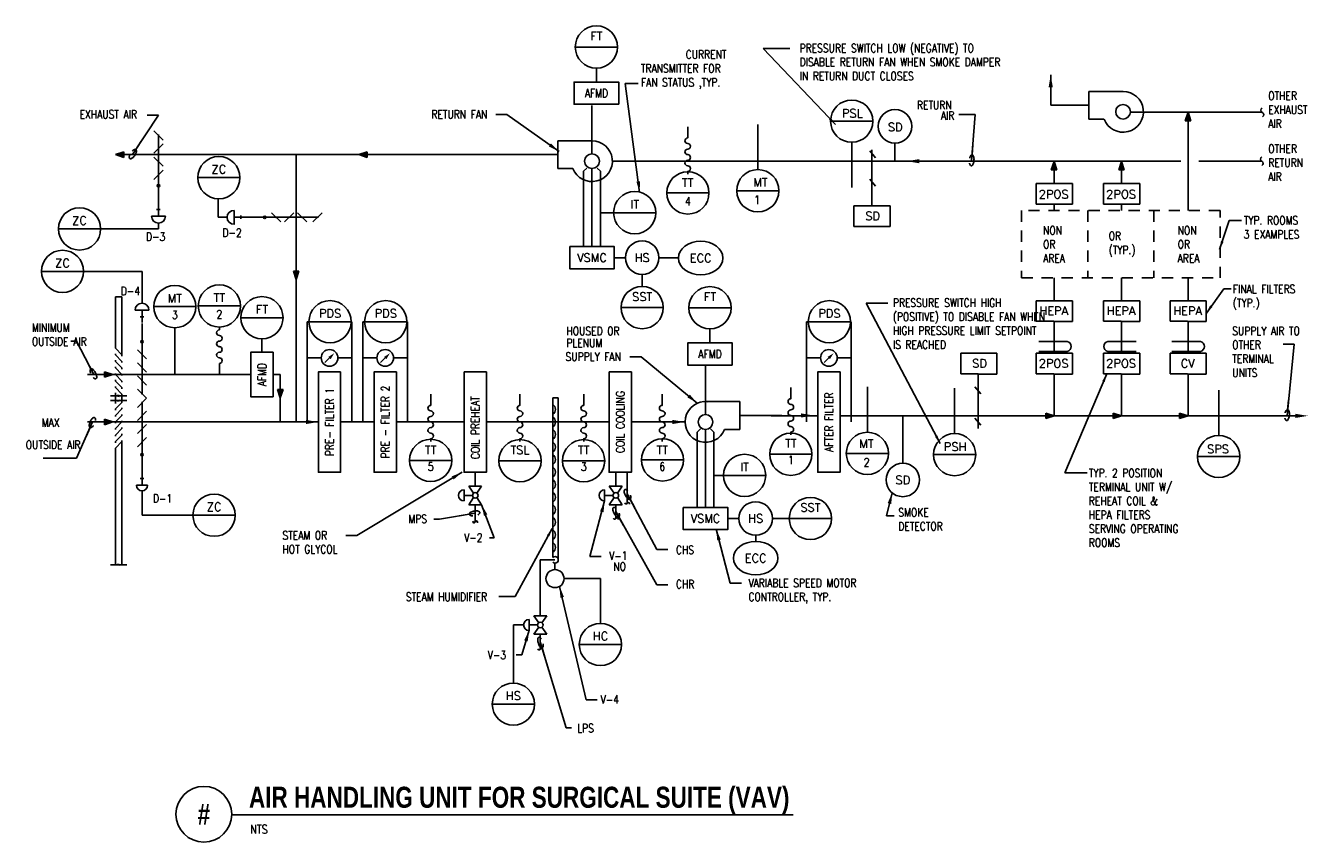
# Model space of a CAD drawing. Header units: inches. Extents: x -0.5 to 14, y -1.3 to 7.9.
import ezdxf
from ezdxf.enums import TextEntityAlignment as Align

# ---------------------------------------------------------------- set-up
doc = ezdxf.new("R2010")
doc.units = ezdxf.units.IN
doc.header["$MEASUREMENT"] = 0
doc.linetypes.add('HIDDEN2', pattern=[0.1875, 0.125, -0.0625])
for name, color, linetype in [('M-DETL-DIMS', 2, 'Continuous'), ('M-DETL-HEVY', 5, 'Continuous'), ('M-DETL-MEDM', 4, 'Continuous'), ('M-DETL-TEXT', 2, 'Continuous'), ('M-DETL-THIN', 2, 'Continuous')]:
    doc.layers.add(name, color=color, linetype=linetype)
doc.styles.add('BOLD', font='bold.shx', dxfattribs={"width": 0.9})
doc.styles.add('Romans', font='romans.shx', dxfattribs={"width": 0.8})
doc.dimstyles.new('VA-Dims', dxfattribs={"dimtxt": 0.09375, "dimasz": 0.09375, "dimexe": 0.09375, "dimexo": 0.03125, "dimgap": 0.02, "dimtad": 1, "dimdec": 5, "dimzin": 0, "dimdsep": 46, "dimlunit": 4, "dimtxsty": 'Romans', "dimblk": 'ARCHTICK', "dimcen": 0.09375, "dimclrd": 256, "dimclre": 256, "dimclrt": 256, "dimadec": 0, "dimazin": 0, "dimtfac": 1, "dimtdec": 5, "dimtofl": 0, "dimtmove": 0, "dimatfit": 3, "dimfxl": 1, "dimfrac": 2, "dimtolj": 1, "dimtzin": 0, "dimlwd": -1, "dimlwe": -1, "dimarcsym": 0})
doc.dimstyles.new('VA-Lead', dxfattribs={"dimtxt": 0.09375, "dimasz": 0.125, "dimexe": 0.125, "dimexo": 0.03125, "dimgap": 0.02, "dimtad": 1, "dimdec": 5, "dimzin": 0, "dimdsep": 46, "dimlunit": 4, "dimtxsty": 'Romans', "dimcen": 0.125, "dimclrd": 256, "dimclre": 256, "dimclrt": 256, "dimadec": 0, "dimazin": 0, "dimtfac": 1, "dimtdec": 5, "dimtofl": 0, "dimtmove": 0, "dimatfit": 3, "dimfxl": 1, "dimfrac": 2, "dimtolj": 1, "dimtzin": 0, "dimlwd": -1, "dimlwe": -1, "dimarcsym": 0})
doc.dimstyles.new('VA-Loop', dxfattribs={"dimtxt": 0.09375, "dimasz": 0.18, "dimexe": 0.125, "dimexo": 0.0625, "dimgap": 0.09, "dimtad": 0, "dimtih": 1, "dimtoh": 1, "dimdec": 4, "dimzin": 0, "dimdsep": 46, "dimtxsty": 'Romans', "dimcen": 0.09, "dimclrd": 256, "dimclre": 256, "dimclrt": 256, "dimadec": 0, "dimazin": 0, "dimtfac": 1, "dimtdec": 4, "dimtofl": 0, "dimtmove": 0, "dimatfit": 3, "dimldrblk": 'dimloop1', "dimfxl": 1, "dimtolj": 1, "dimtzin": 0, "dimlwd": -1, "dimlwe": -1, "dimarcsym": 0})

# ---------------------------------------------------------------- blocks, each defined once
blk = doc.blocks.new('mdropd')
blk.add_arc((0, 0), 3.5, 137.8624, 42.1376)
blk = doc.blocks.new('dimloop1')
blk.add_line((-0.383, 0), (-1, 0))
blk.add_lwpolyline([(0.15, -0.121, 0.038212), (0.207, -0.1, 0.102096), (0.278, -0.047, 0.184921), (0.296, 0, 0.184921), (0.278, 0.047, 0.102096), (0.207, 0.099, 0.060952), (0.115, 0.129, 0.047258), (-0.008, 0.14), (-0.078, 0.14, 0.047258), (-0.202, 0.129, 0.060952), (-0.294, 0.099, 0.102096), (-0.365, 0.047, 0.184921), (-0.383, 0, 0.184921), (-0.365, -0.047, 0.102096), (-0.294, -0.1, 0.060952), (-0.202, -0.129, 0.011023), (-0.173, -0.134, 0.047258)], format="xyb")
blk = doc.blocks.new('_ArchTick')
at = {"color": 0, "linetype": 'ByBlock', "const_width": 0.15}
blk.add_lwpolyline([(-0.5, -0.5), (0.5, 0.5)], dxfattribs=at)

msp = doc.modelspace()

# ---------------------------------------------------------------- hatches: boundary and pattern name
at = {"layer": 'M-DETL-MEDM'}
h = msp.add_hatch(color=256, dxfattribs=at)
h.paths.add_polyline_path([(12.553, 6.792), (12.522, 6.886), (12.522, 6.792)])
h.paths.add_polyline_path([(12.522, 6.792), (12.522, 6.886), (12.491, 6.792)])
h = msp.add_hatch(color=256, dxfattribs=at)
h.paths.add_polyline_path([(0.581, 6.442), (0.487, 6.411), (0.581, 6.411)])
h.paths.add_polyline_path([(0.581, 6.411), (0.487, 6.411), (0.581, 6.38)])
h = msp.add_hatch(color=256, dxfattribs=at)
h.paths.add_polyline_path([(3.313, 6.442), (3.219, 6.411), (3.313, 6.411)])
h.paths.add_polyline_path([(3.313, 6.411), (3.219, 6.411), (3.313, 6.38)])
h = msp.add_hatch(color=256, dxfattribs=at)
h.paths.add_polyline_path([(11.051, 6.241), (11.019, 6.335), (11.019, 6.241)])
h.paths.add_polyline_path([(11.019, 6.241), (11.019, 6.335), (10.988, 6.241)])
h = msp.add_hatch(color=256, dxfattribs=at)
h.paths.add_polyline_path([(11.807, 6.241), (11.776, 6.335), (11.776, 6.241)])
h.paths.add_polyline_path([(11.776, 6.241), (11.776, 6.335), (11.745, 6.241)])
h = msp.add_hatch(color=256, dxfattribs=at)
h.paths.add_polyline_path([(2.483, 5.102), (2.514, 5.009), (2.514, 5.102)])
h.paths.add_polyline_path([(2.514, 5.102), (2.514, 5.009), (2.546, 5.102)])
h = msp.add_hatch(color=256, dxfattribs=at)
h.paths.add_polyline_path([(0.365, 3.913), (0.458, 3.944), (0.365, 3.944)])
h.paths.add_polyline_path([(0.365, 3.944), (0.458, 3.944), (0.365, 3.975)])
h = msp.add_hatch(color=256, dxfattribs=at)
h.paths.add_polyline_path([(2.304, 3.777), (2.335, 3.683), (2.335, 3.777)])
h.paths.add_polyline_path([(2.335, 3.777), (2.335, 3.683), (2.367, 3.777)])
h = msp.add_hatch(color=256, dxfattribs=at)
h.paths.add_polyline_path([(10.926, 3.449), (11.019, 3.48), (10.926, 3.48)])
h.paths.add_polyline_path([(10.926, 3.48), (11.019, 3.48), (10.926, 3.511)])
h = msp.add_hatch(color=256, dxfattribs=at)
h.paths.add_polyline_path([(11.682, 3.449), (11.776, 3.48), (11.682, 3.48)])
h.paths.add_polyline_path([(11.682, 3.48), (11.776, 3.48), (11.682, 3.511)])
h = msp.add_hatch(color=256, dxfattribs=at)
h.paths.add_polyline_path([(12.428, 3.449), (12.522, 3.48), (12.428, 3.48)])
h.paths.add_polyline_path([(12.428, 3.48), (12.522, 3.48), (12.428, 3.511)])
h = msp.add_hatch(color=256, dxfattribs=at)
h.paths.add_polyline_path([(0.365, 3.38), (0.459, 3.411), (0.365, 3.411)])
h.paths.add_polyline_path([(0.365, 3.411), (0.459, 3.411), (0.365, 3.442)])

# ---------------------------------------------------------------- linework, layer by layer
at = {"layer": 'M-DETL-HEVY'}
for p, q in [((11.408, 7.121), (11.408, 6.81)), ((11.793, 7.121), (11.408, 7.121)), ((11.408, 6.81), (11.579, 6.81)), ((5.449, 6.567), (5.449, 6.255)), ((5.834, 6.567), (5.449, 6.567)), ((5.449, 6.255), (5.62, 6.255)), ((7.108, 3.64), (7.493, 3.64)), ((7.493, 3.64), (7.493, 3.328)), ((7.493, 3.328), (7.322, 3.328))]:
    msp.add_line(p, q, dxfattribs=at)
for points in [[(6.134, 6.976), (5.634, 6.976), (5.634, 7.226), (6.134, 7.226)], [(7.408, 4.049), (6.908, 4.049), (6.908, 4.299), (7.408, 4.299)], [(2.256, 3.694), (2.256, 4.194), (2.006, 4.194), (2.006, 3.694)], [(3.014, 3.973), (3.014, 2.848), (2.764, 2.848), (2.764, 3.973)], [(3.639, 3.973), (3.639, 2.848), (3.389, 2.848), (3.389, 3.973)], [(4.399, 3.973), (4.399, 2.848), (4.649, 2.848), (4.649, 3.973)], [(6.026, 3.973), (6.026, 2.848), (6.276, 2.848), (6.276, 3.973)], [(8.617, 3.973), (8.617, 2.848), (8.367, 2.848), (8.367, 3.973)]]:
    msp.add_lwpolyline(points, close=True, dxfattribs=at)
for centre in [(11.793, 6.892), (5.834, 6.338), (7.108, 3.411)]:
    msp.add_circle(centre, 0.0825, dxfattribs=at)
for centre, start, end in [((11.793, 6.892), 201.1002, 90), ((5.834, 6.338), 201.1002, 90), ((7.108, 3.411), 83.3293, 338.8998)]:
    msp.add_arc(centre, 0.229, start, end, dxfattribs=at)
at = {"layer": 'M-DETL-MEDM'}
for p, q in [((6.121, 7.619), (5.646, 7.619)), ((5.884, 7.226), (5.884, 7.382)), ((10.981, 6.965), (10.981, 7.307)), ((5.834, 6.42), (5.834, 6.964)), ((11.408, 6.965), (10.981, 6.965)), ((13.356, 6.886), (11.876, 6.886)), ((12.491, 6.792), (12.522, 6.886)), ((12.522, 6.335), (12.522, 6.886)), ((12.553, 6.792), (12.522, 6.886)), ((0.918, 6.678), (1.022, 6.574)), ((7.695, 6.243), (7.695, 6.75)), ((8.986, 6.787), (8.512, 6.787)), ((12.491, 6.792), (12.553, 6.792)), ((1.022, 6.531), (0.918, 6.427)), ((0.97, 6.636), (0.97, 6.063)), ((8.749, 6.042), (8.749, 6.55)), ((9.234, 6.542), (9.234, 6.338)), ((0.581, 6.442), (0.487, 6.411)), ((0.581, 6.38), (0.487, 6.411)), ((0.581, 6.38), (0.581, 6.442)), ((5.449, 6.411), (0.587, 6.411)), ((0.918, 6.384), (1.022, 6.281)), ((2.514, 3.411), (2.514, 6.411)), ((3.313, 6.442), (3.219, 6.411)), ((3.313, 6.38), (3.219, 6.411)), ((3.313, 6.38), (3.313, 6.442)), ((8.95, 6.453), (9.017, 6.375)), ((8.975, 5.836), (8.975, 6.466)), ((1.022, 6.238), (0.918, 6.134)), ((5.74, 6.224), (5.777, 6.26)), ((5.834, 5.38), (5.834, 6.255)), ((5.928, 6.224), (5.891, 6.26)), ((12.443, 6.338), (6.063, 6.338)), ((10.988, 6.241), (11.019, 6.335)), ((10.988, 6.241), (11.051, 6.241)), ((11.051, 6.241), (11.019, 6.335)), ((11.019, 6.088), (11.019, 6.335)), ((11.745, 6.241), (11.776, 6.335)), ((11.745, 6.241), (11.807, 6.241)), ((11.776, 6.088), (11.776, 6.335)), ((11.807, 6.241), (11.776, 6.335)), ((12.522, 5.784), (12.522, 6.335)), ((13.351, 6.338), (12.645, 6.338)), ((1.884, 6.153), (1.41, 6.153)), ((5.74, 5.38), (5.74, 6.224)), ((5.928, 5.38), (5.928, 6.224)), ((8.95, 6.136), (9.017, 6.057)), ((0.97, 6.049), (0.97, 5.857)), ((7.147, 5.982), (6.673, 5.982)), ((7.932, 6.006), (7.458, 6.006)), ((10.817, 5.857), (10.817, 6.088)), ((10.817, 6.088), (11.225, 6.088)), ((11.225, 6.088), (11.225, 5.854)), ((11.573, 5.857), (11.573, 6.088)), ((11.573, 6.088), (11.981, 6.088)), ((11.981, 6.088), (11.981, 5.854)), ((0.97, 5.857), (0.97, 5.72)), ((1.64, 5.708), (1.64, 5.907)), ((8.771, 5.605), (8.771, 5.836)), ((8.771, 5.836), (9.179, 5.836)), ((9.179, 5.836), (9.179, 5.603)), ((11.015, 5.857), (10.817, 5.857)), ((11.225, 5.854), (11.015, 5.854)), ((11.019, 5.784), (11.019, 5.854)), ((11.771, 5.857), (11.573, 5.857)), ((11.981, 5.854), (11.771, 5.854)), ((11.776, 5.784), (11.776, 5.854)), ((1.048, 5.72), (0.892, 5.72)), ((0.989, 5.794), (0.949, 5.794)), ((1.74, 5.708), (1.64, 5.708)), ((1.818, 5.629), (1.818, 5.786)), ((1.956, 5.708), (1.818, 5.708)), ((1.893, 5.689), (1.893, 5.728)), ((2.148, 5.708), (1.956, 5.708)), ((2.764, 5.708), (2.148, 5.708)), ((2.341, 5.656), (2.237, 5.759)), ((2.488, 5.759), (2.384, 5.656)), ((2.634, 5.656), (2.531, 5.759)), ((2.806, 5.759), (2.702, 5.656)), ((6.084, 5.76), (5.928, 5.76)), ((6.552, 5.76), (6.077, 5.76)), ((0.314, 5.578), (-0.153, 5.578)), ((0.97, 5.578), (0.314, 5.578)), ((0.97, 5.641), (0.97, 5.578)), ((8.969, 5.605), (8.771, 5.605)), ((9.179, 5.603), (8.969, 5.603)), ((6.209, 5.255), (6.084, 5.255)), ((6.804, 5.255), (6.584, 5.255)), ((0.123, 5.101), (-0.345, 5.101)), ((0.785, 5.101), (0.123, 5.101)), ((0.785, 4.743), (0.785, 5.101)), ((2.546, 5.102), (2.483, 5.102)), ((2.483, 5.102), (2.514, 5.009)), ((2.546, 5.102), (2.514, 5.009)), ((6.397, 5.068), (6.397, 4.925)), ((11.019, 4.772), (11.019, 5.029)), ((11.776, 4.772), (11.776, 5.029)), ((12.522, 4.772), (12.522, 5.029)), ((0.487, 4.238), (0.487, 4.817)), ((0.56, 4.817), (0.487, 4.817)), ((0.56, 4.164), (0.56, 4.817)), ((0.863, 4.665), (0.707, 4.665)), ((0.785, 4.528), (0.785, 4.665)), ((1.39, 4.706), (0.923, 4.706)), ((1.89, 4.713), (1.422, 4.713)), ((6.634, 4.695), (6.159, 4.695)), ((7.395, 4.693), (6.92, 4.693)), ((10.817, 4.541), (10.817, 4.772)), ((10.817, 4.772), (11.225, 4.772)), ((11.225, 4.772), (11.225, 4.539)), ((11.573, 4.541), (11.573, 4.772)), ((11.573, 4.772), (11.981, 4.772)), ((11.981, 4.772), (11.981, 4.539)), ((12.32, 4.541), (12.32, 4.772)), ((12.32, 4.772), (12.727, 4.772)), ((12.727, 4.772), (12.727, 4.539)), ((0.804, 4.591), (0.765, 4.591)), ((0.785, 4.325), (0.785, 4.517)), ((2.369, 4.581), (1.894, 4.581)), ((2.639, 4.536), (2.639, 3.411)), ((3.139, 4.536), (2.639, 4.536)), ((3.139, 4.536), (3.139, 3.411)), ((3.327, 4.536), (3.264, 4.536)), ((3.264, 4.536), (3.264, 3.411)), ((3.751, 4.536), (3.29, 4.536)), ((3.702, 4.536), (3.764, 4.536)), ((3.764, 4.536), (3.764, 3.411)), ((8.304, 4.536), (8.242, 4.536)), ((8.242, 4.536), (8.242, 3.411)), ((8.728, 4.536), (8.267, 4.536)), ((8.679, 4.536), (8.742, 4.536)), ((8.742, 4.536), (8.742, 3.411)), ((11.015, 4.541), (10.817, 4.541)), ((11.225, 4.539), (11.015, 4.539)), ((11.019, 4.182), (11.019, 4.539)), ((11.771, 4.541), (11.573, 4.541)), ((11.981, 4.539), (11.771, 4.539)), ((11.776, 4.182), (11.776, 4.539)), ((12.518, 4.541), (12.32, 4.541)), ((12.727, 4.539), (12.518, 4.539)), ((12.522, 4.182), (12.522, 4.539)), ((1.153, 4.469), (1.153, 3.944)), ((1.653, 4.475), (1.653, 4.444)), ((2.131, 4.35), (2.131, 4.194)), ((7.158, 4.299), (7.158, 4.456)), ((0.487, 4.238), (0.56, 4.164)), ((0.837, 4.118), (0.733, 4.221)), ((0.785, 3.719), (0.785, 4.311)), ((10.848, 4.315), (11.167, 4.315)), ((11.941, 4.315), (11.622, 4.315)), ((12.342, 4.315), (12.661, 4.315)), ((0.487, 4.164), (0.487, 4.177)), ((0.487, 4.164), (0.56, 4.091)), ((0.487, 4.091), (0.487, 4.104)), ((0.487, 4.091), (0.56, 4.018)), ((0.56, 4.151), (0.56, 4.164)), ((0.56, 4.078), (0.56, 4.091)), ((0.837, 3.971), (0.733, 4.075)), ((1.653, 4.069), (1.653, 3.944)), ((2.639, 4.13), (2.796, 4.13)), ((2.889, 4.13), (2.836, 4.077)), ((2.983, 4.13), (3.139, 4.13)), ((3.264, 4.13), (3.421, 4.13)), ((3.514, 4.13), (3.461, 4.077)), ((3.608, 4.13), (3.764, 4.13)), ((8.242, 4.13), (8.398, 4.13)), ((8.492, 4.13), (8.438, 4.077)), ((8.585, 4.13), (8.742, 4.13)), ((9.971, 3.951), (9.971, 4.182)), ((9.971, 4.182), (10.378, 4.182)), ((10.378, 4.182), (10.378, 3.948)), ((10.817, 3.951), (10.817, 4.182)), ((10.817, 4.182), (11.225, 4.182)), ((10.848, 4.202), (11.167, 4.202)), ((11.225, 4.182), (11.225, 3.948)), ((11.573, 3.951), (11.573, 4.182)), ((11.573, 4.182), (11.981, 4.182)), ((11.941, 4.202), (11.622, 4.202)), ((11.981, 4.182), (11.981, 3.948)), ((12.32, 3.951), (12.32, 4.182)), ((12.32, 4.182), (12.727, 4.182)), ((12.342, 4.202), (12.661, 4.202)), ((12.727, 4.182), (12.727, 3.948)), ((0.174, 3.944), (2.006, 3.944)), ((0.365, 3.975), (0.365, 3.913)), ((0.365, 3.975), (0.458, 3.944)), ((0.365, 3.913), (0.458, 3.944)), ((0.487, 4.018), (0.487, 4.03)), ((0.487, 4.018), (0.56, 3.944)), ((0.487, 3.944), (0.487, 3.957)), ((0.487, 3.944), (0.56, 3.871)), ((0.56, 4.005), (0.56, 4.018)), ((0.56, 3.931), (0.56, 3.944)), ((0.837, 3.824), (0.733, 3.928)), ((2.256, 3.944), (2.335, 3.944)), ((2.335, 3.411), (2.335, 3.944)), ((7.108, 3.493), (7.108, 4.037)), ((10.169, 3.951), (9.971, 3.951)), ((10.169, 3.339), (10.169, 3.951)), ((10.378, 3.948), (10.169, 3.948)), ((11.015, 3.951), (10.817, 3.951)), ((11.225, 3.948), (11.015, 3.948)), ((11.019, 3.48), (11.019, 3.948)), ((11.771, 3.951), (11.573, 3.951)), ((11.981, 3.948), (11.771, 3.948)), ((11.776, 3.48), (11.776, 3.948)), ((12.518, 3.951), (12.32, 3.951)), ((12.727, 3.948), (12.518, 3.948)), ((12.522, 3.48), (12.522, 3.948)), ((0.487, 3.871), (0.487, 3.884)), ((0.487, 3.871), (0.56, 3.798)), ((0.487, 3.798), (0.487, 3.81)), ((0.487, 3.798), (0.56, 3.724)), ((0.56, 3.858), (0.56, 3.871)), ((0.56, 3.785), (0.56, 3.798)), ((0.837, 3.678), (0.733, 3.781)), ((2.367, 3.777), (2.304, 3.777)), ((2.304, 3.777), (2.335, 3.683)), ((2.367, 3.777), (2.335, 3.683)), ((8.924, 3.296), (8.924, 3.804)), ((9.903, 3.282), (9.903, 3.789)), ((10.13, 3.804), (10.197, 3.726)), ((0.432, 3.704), (0.515, 3.704)), ((0.432, 3.651), (0.515, 3.651)), ((0.487, 3.651), (0.487, 3.737)), ((0.487, 3.704), (0.487, 3.618)), ((0.487, 3.558), (0.56, 3.631)), ((0.515, 3.704), (0.52, 3.715)), ((0.515, 3.651), (0.52, 3.64)), ((0.52, 3.715), (0.52, 3.695)), ((0.52, 3.695), (0.525, 3.704)), ((0.52, 3.66), (0.525, 3.651)), ((0.52, 3.64), (0.52, 3.66)), ((0.525, 3.704), (0.615, 3.704)), ((0.525, 3.651), (0.615, 3.651)), ((0.56, 3.711), (0.56, 3.724)), ((0.56, 3.704), (0.56, 3.675)), ((0.56, 3.651), (0.56, 3.68)), ((0.56, 3.644), (0.56, 3.631)), ((0.837, 3.678), (0.733, 3.574)), ((0.785, 3.636), (0.785, 3.044)), ((5.394, 3.683), (5.394, 1.891)), ((5.455, 3.683), (5.394, 3.683)), ((5.455, 3.683), (5.455, 1.867)), ((12.866, 3.261), (12.866, 3.768)), ((0.487, 3.558), (0.487, 3.545)), ((0.487, 3.484), (0.56, 3.558)), ((0.487, 3.484), (0.487, 3.471)), ((0.487, 3.411), (0.56, 3.484)), ((0.56, 3.571), (0.56, 3.558)), ((0.56, 3.497), (0.56, 3.484)), ((0.837, 3.531), (0.733, 3.427)), ((7.493, 3.484), (7.964, 3.484)), ((10.926, 3.511), (10.926, 3.449)), ((10.926, 3.511), (11.019, 3.48)), ((11.682, 3.511), (11.682, 3.449)), ((11.682, 3.511), (11.776, 3.48)), ((12.428, 3.511), (12.428, 3.449)), ((12.428, 3.511), (12.522, 3.48)), ((0.174, 3.411), (2.764, 3.411)), ((0.365, 3.442), (0.365, 3.38)), ((0.365, 3.442), (0.459, 3.411)), ((0.365, 3.38), (0.459, 3.411)), ((0.487, 3.338), (0.56, 3.411)), ((0.487, 3.411), (0.487, 3.398)), ((0.487, 3.264), (0.56, 3.338)), ((0.487, 3.338), (0.487, 3.325)), ((0.56, 3.424), (0.56, 3.411)), ((0.56, 3.351), (0.56, 3.338)), ((0.837, 3.384), (0.733, 3.281)), ((3.014, 3.411), (3.389, 3.411)), ((3.639, 3.411), (4.399, 3.411)), ((4.649, 3.411), (6.026, 3.411)), ((6.276, 3.411), (6.879, 3.411)), ((7.843, 3.48), (8.367, 3.48)), ((8.617, 3.48), (13.728, 3.48)), ((9.322, 2.949), (9.322, 3.48)), ((10.13, 3.453), (10.197, 3.374)), ((10.926, 3.449), (11.019, 3.48)), ((11.682, 3.449), (11.776, 3.48)), ((12.428, 3.449), (12.522, 3.48)), ((0.487, 3.191), (0.56, 3.264)), ((0.487, 3.264), (0.487, 3.251)), ((0.487, 3.118), (0.56, 3.191)), ((0.487, 3.191), (0.487, 3.178)), ((0.56, 3.277), (0.56, 3.264)), ((0.56, 3.204), (0.56, 3.191)), ((0.56, 3.191), (0.56, 1.809)), ((0.837, 3.238), (0.733, 3.134)), ((7.014, 3.297), (7.051, 3.334)), ((7.014, 2.453), (7.014, 3.297)), ((7.108, 2.453), (7.108, 3.328)), ((7.202, 3.297), (7.165, 3.334)), ((7.202, 2.453), (7.202, 3.297)), ((0.487, 3.118), (0.487, 1.809)), ((8.302, 3.049), (7.828, 3.049)), ((9.161, 3.059), (8.686, 3.059)), ((0.785, 3.031), (0.785, 2.839)), ((4.261, 2.98), (3.786, 2.98)), ((5.263, 2.976), (4.789, 2.976)), ((5.977, 2.976), (5.503, 2.976)), ((6.862, 2.985), (6.388, 2.985)), ((10.14, 3.045), (9.666, 3.045)), ((12.629, 3.024), (13.103, 3.024)), ((0.804, 2.776), (0.765, 2.776)), ((0.785, 2.839), (0.785, 2.701)), ((4.524, 2.848), (4.524, 2.686)), ((6.101, 2.848), (6.101, 2.691)), ((6.229, 2.848), (6.229, 2.498)), ((7.358, 2.812), (7.202, 2.812)), ((7.783, 2.812), (7.308, 2.812)), ((0.848, 2.701), (0.723, 2.701)), ((0.785, 2.639), (0.785, 2.365)), ((4.399, 2.525), (4.399, 2.65)), ((4.451, 2.691), (4.506, 2.613)), ((4.451, 2.691), (4.596, 2.691)), ((4.541, 2.613), (4.596, 2.691)), ((5.976, 2.525), (5.976, 2.65)), ((6.028, 2.691), (6.083, 2.613)), ((6.028, 2.691), (6.174, 2.691)), ((6.119, 2.613), (6.174, 2.691)), ((4.492, 2.587), (4.399, 2.587)), ((4.451, 2.483), (4.506, 2.562)), ((4.451, 2.483), (4.596, 2.483)), ((4.524, 2.483), (4.524, 2.291)), ((4.541, 2.562), (4.596, 2.483)), ((6.069, 2.587), (5.976, 2.587)), ((6.028, 2.483), (6.083, 2.562)), ((6.028, 2.483), (6.174, 2.483)), ((6.101, 2.483), (6.101, 2.327)), ((6.119, 2.562), (6.174, 2.483)), ((0.785, 2.365), (1.364, 2.365)), ((1.831, 2.365), (1.364, 2.365)), ((4.524, 2.443), (4.524, 2.287)), ((7.483, 2.328), (7.358, 2.328)), ((7.858, 2.328), (8.055, 2.328)), ((8.522, 2.328), (8.048, 2.328)), ((7.671, 2.141), (7.671, 2.07)), ((0.432, 1.809), (0.515, 1.809)), ((0.515, 1.809), (0.52, 1.819)), ((0.52, 1.819), (0.52, 1.8)), ((0.52, 1.8), (0.525, 1.809)), ((0.525, 1.809), (0.615, 1.809)), ((5.254, 1.864), (5.254, 1.237)), ((5.254, 1.864), (5.419, 1.864)), ((5.419, 1.828), (5.419, 1.754)), ((5.52, 1.653), (5.929, 1.653)), ((5.929, 1.653), (5.929, 1.152)), ((5.129, 1.07), (5.129, 1.195)), ((5.181, 1.237), (5.236, 1.159)), ((5.181, 1.237), (5.327, 1.237)), ((5.272, 1.159), (5.327, 1.237)), ((5.066, 1.133), (4.952, 1.133)), ((4.952, 1.133), (4.952, 0.475)), ((5.223, 1.133), (5.129, 1.133)), ((5.181, 1.029), (5.236, 1.107)), ((5.181, 1.029), (5.327, 1.029)), ((5.254, 1.029), (5.254, 0.859)), ((5.272, 1.107), (5.327, 1.029)), ((6.166, 0.914), (5.692, 0.914)), ((5.189, 0.245), (4.715, 0.245))]:
    msp.add_line(p, q, dxfattribs=at)
at = {"layer": 'M-DETL-MEDM', "linetype": 'HIDDEN2'}
for p, q in [((10.654, 5.784), (10.654, 5.029)), ((12.881, 5.784), (10.654, 5.784)), ((11.396, 5.784), (11.396, 5.029)), ((12.138, 5.784), (12.138, 5.029)), ((12.881, 5.029), (12.881, 5.784)), ((10.654, 5.029), (12.881, 5.029))]:
    msp.add_line(p, q, dxfattribs=at)
at = {"layer": 'M-DETL-MEDM'}
for points in [[(6.908, 6.192), (6.908, 6.223, 1), (6.908, 6.286, -1), (6.908, 6.348, 1), (6.908, 6.411, -1), (6.908, 6.473, 1), (6.908, 6.536, -1), (6.908, 6.598), (6.908, 6.723)], [(8.066, 3.266), (8.066, 3.297, 1), (8.066, 3.359, -1), (8.066, 3.422, 1), (8.066, 3.484, -1), (8.066, 3.547, 1), (8.066, 3.609, -1), (8.066, 3.672), (8.066, 3.797)], [(4.024, 3.192), (4.024, 3.223, 1), (4.024, 3.286, -1), (4.024, 3.348, 1), (4.024, 3.411, -1), (4.024, 3.473, 1), (4.024, 3.536, -1), (4.024, 3.598), (4.024, 3.723)], [(5.026, 3.192), (5.026, 3.223, 1), (5.026, 3.286, -1), (5.026, 3.348, 1), (5.026, 3.411, -1), (5.026, 3.473, 1), (5.026, 3.536, -1), (5.026, 3.598), (5.026, 3.723)], [(5.741, 3.192), (5.741, 3.223, 1), (5.741, 3.286, -1), (5.741, 3.348, 1), (5.741, 3.411, -1), (5.741, 3.473, 1), (5.741, 3.536, -1), (5.741, 3.598), (5.741, 3.723)], [(6.622, 3.192), (6.622, 3.223, 1), (6.622, 3.286, -1), (6.622, 3.348, 1), (6.622, 3.411, -1), (6.622, 3.473, 1), (6.622, 3.536, -1), (6.622, 3.598), (6.622, 3.723)], [(6.203, 2.504, 0.706385), (6.229, 2.498), (6.229, 2.498, -0.261361), (6.244, 2.507), (6.244, 2.507, -0.540265), (6.255, 2.489)], [(6.074, 2.333, 0.706385), (6.101, 2.327), (6.101, 2.327, -0.261361), (6.115, 2.337), (6.115, 2.337, -0.540265), (6.127, 2.318)], [(4.497, 2.297, 0.706385), (4.524, 2.291), (4.524, 2.291, -0.261361), (4.538, 2.301), (4.538, 2.301, -0.540265), (4.55, 2.282)], [(4.497, 2.293, 0.706385), (4.524, 2.287), (4.524, 2.287, -0.261361), (4.538, 2.297), (4.538, 2.297, -0.540265), (4.55, 2.278)], [(5.228, 0.865, 0.706385), (5.254, 0.859), (5.254, 0.859, -0.261361), (5.269, 0.869), (5.269, 0.869, -0.540265), (5.28, 0.85)]]:
    msp.add_lwpolyline(points, format="xyb", dxfattribs=at)
at = {"layer": 'M-DETL-MEDM', "const_width": 0.0102}
for points in [[(0.965, 6.626, 1), (0.975, 6.626, 1)], [(0.965, 6.479, 1), (0.975, 6.479, 1)], [(0.965, 6.332, 1), (0.975, 6.332, 1)], [(0.965, 6.186, 1), (0.975, 6.186, 1)], [(2.284, 5.708, 1), (2.294, 5.708, 1)], [(2.431, 5.708, 1), (2.441, 5.708, 1)], [(2.577, 5.708, 1), (2.588, 5.708, 1)], [(2.749, 5.708, 1), (2.759, 5.708, 1)], [(0.78, 4.169, -1), (0.79, 4.169, -1)], [(0.78, 4.024, -1), (0.79, 4.024, -1)], [(0.78, 3.876, -1), (0.79, 3.876, -1)], [(0.78, 3.729, -1), (0.79, 3.729, -1)], [(0.78, 3.626, 1), (0.79, 3.626, 1)], [(0.78, 3.479, 1), (0.79, 3.479, 1)], [(0.78, 3.331, 1), (0.79, 3.331, 1)], [(0.78, 3.186, 1), (0.79, 3.186, 1)]]:
    msp.add_lwpolyline(points, format="xyb", close=True, dxfattribs=at)
at = {"layer": 'M-DETL-MEDM'}
for points in [[(5.584, 5.38), (5.584, 5.13), (6.084, 5.13), (6.084, 5.38)], [(6.858, 2.453), (6.858, 2.203), (7.358, 2.203), (7.358, 2.453)]]:
    msp.add_lwpolyline(points, close=True, dxfattribs=at)
for centre, radius in [((5.884, 7.619), 0.237), ((8.749, 6.787), 0.237), ((9.234, 6.729), 0.188), ((1.647, 6.153), 0.237), ((7.695, 6.006), 0.237), ((6.91, 5.982), 0.237), ((0.97, 6.063), 0.0138), ((6.314, 5.76), 0.237), ((0.084, 5.578), 0.237), ((2.162, 5.708), 0.0138), ((6.397, 5.255), 0.188), ((-0.107, 5.101), 0.237), ((1.153, 4.706), 0.237), ((1.653, 4.713), 0.237), ((6.397, 4.695), 0.237), ((2.131, 4.581), 0.237), ((7.158, 4.693), 0.237), ((2.895, 4.536), 0.237), ((3.52, 4.536), 0.237), ((8.498, 4.536), 0.237), ((0.785, 4.311), 0.0138), ((2.889, 4.13), 0.0938), ((3.514, 4.13), 0.0938), ((8.492, 4.13), 0.0938), ((4.024, 2.98), 0.237), ((5.026, 2.976), 0.237), ((5.74, 2.976), 0.237), ((6.625, 2.985), 0.237), ((8.065, 3.049), 0.237), ((8.924, 3.059), 0.237), ((9.903, 3.045), 0.237), ((12.866, 3.024), 0.237), ((0.785, 3.044), 0.0138), ((7.546, 2.812), 0.237), ((9.322, 2.761), 0.188), ((4.524, 2.587), 0.0312), ((6.101, 2.587), 0.0312), ((1.594, 2.365), 0.237), ((7.671, 2.328), 0.188), ((8.285, 2.328), 0.237), ((5.419, 1.653), 0.101), ((5.254, 1.133), 0.0312), ((5.929, 0.914), 0.237), ((4.952, 0.245), 0.237)]:
    msp.add_circle(centre, radius, dxfattribs=at)
for centre, radius, start, end in [((13.367, 6.91), 0.027, 117.4347, 245.2966), ((13.344, 6.861), 0.027, 297.4347, 65.2966), ((13.362, 6.362), 0.027, 117.4347, 245.2966), ((13.339, 6.313), 0.027, 297.4347, 65.2966), ((0.97, 5.72), 0.0781, 180, 0), ((1.818, 5.708), 0.0781, 90, 270), ((0.785, 4.665), 0.0781, 0, 180), ((1.653, 4.413), 0.0312, 90, 270), ((1.653, 4.35), 0.0312, 270, 90), ((1.653, 4.288), 0.0312, 90, 270), ((1.653, 4.225), 0.0312, 270, 90), ((11.153, 4.259), 0.0584, 284.2908, 75.7092), ((11.636, 4.259), 0.0584, 104.2908, 255.7092), ((12.647, 4.259), 0.0584, 284.2908, 75.7092), ((1.653, 4.163), 0.0312, 90, 270), ((1.653, 4.1), 0.0312, 270, 90), ((5.359, 3.552), 0.0653, 301.6984, 58.3016), ((5.359, 3.411), 0.0653, 301.6984, 58.3016), ((5.359, 3.271), 0.0653, 301.6984, 58.3016), ((5.359, 3.13), 0.0653, 301.6984, 58.3016), ((5.359, 2.989), 0.0653, 301.6984, 58.3016), ((5.359, 2.849), 0.0653, 301.6984, 58.3016), ((5.359, 2.708), 0.0653, 301.6984, 58.3016), ((0.785, 2.701), 0.0625, 180, 0), ((4.399, 2.587), 0.0625, 90, 270), ((5.359, 2.567), 0.0653, 301.6984, 58.3016), ((5.976, 2.587), 0.0625, 90, 270), ((5.359, 2.427), 0.0653, 301.6984, 58.3016), ((5.359, 2.286), 0.0653, 301.6984, 58.3016), ((5.359, 2.145), 0.0653, 301.6984, 58.3016), ((5.359, 2.004), 0.0653, 301.6984, 58.3016), ((5.129, 1.133), 0.0625, 90, 270)]:
    msp.add_arc(centre, radius, start, end, dxfattribs=at)
for centre in [(7.054, 5.251), (7.671, 1.883)]:
    msp.add_ellipse(centre, major_axis=(-0.25, 0), ratio=0.75, start_param=-3.141592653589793, end_param=3.141592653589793, dxfattribs=at)
for points in [[(10.958, 7.167), (11.005, 7.167), (10.981, 7.307)], [(2.877, 4.142), (2.902, 4.117), (2.942, 4.183)], [(3.502, 4.142), (3.527, 4.117), (3.567, 4.183)], [(8.479, 4.142), (8.504, 4.117), (8.545, 4.183)]]:
    msp.add_solid(points, dxfattribs=at)
at = {"layer": 'M-DETL-TEXT'}
msp.add_line((1.791, -0.996), (8.092, -0.996), dxfattribs=at)
msp.add_circle((1.479, -0.991), 0.313, dxfattribs=at)
at = {"layer": 'M-DETL-THIN'}
for points in [[(9.507, 6.314), (9.507, 6.361), (9.366, 6.338)], [(8.178, 3.508), (8.178, 3.461), (8.319, 3.484)], [(13.728, 3.503), (13.728, 3.457), (13.868, 3.48)], [(2.624, 3.434), (2.624, 3.388), (2.764, 3.411)], [(6.735, 3.435), (6.735, 3.388), (6.876, 3.411)]]:
    msp.add_solid(points, dxfattribs=at)

# ---------------------------------------------------------------- block references
at = {"layer": 'M-DETL-MEDM', "xscale": 0.01041666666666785, "yscale": 0.01041666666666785, "zscale": 0.010416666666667, "rotation": 90}
msp.add_blockref('mdropd', (5.419, 1.864), dxfattribs=at)

# ---------------------------------------------------------------- texts
at = {"layer": 'M-DETL-DIMS', "char_height": 0.0938, "attachment_point": 1, "style": 'Romans'}
for s, insert, width in [('PRESSURE SWITCH LOW (NEGATIVE) TO DISABLE RETURN FAN WHEN SMOKE DAMPER IN RETURN DUCT CLOSES', (8.164, 7.653), 2.51212), ('PRESSURE SWITCH HIGH (POSITIVE) TO DISABLE FAN WHEN HIGH PRESSURE LIMIT SETPOINT IS REACHED ', (9.21, 4.796), 1.86584)]:
    msp.add_mtext(s, dxfattribs=dict(at, insert=insert, width=width))
at = {"layer": 'M-DETL-TEXT', "style": 'Romans'}
for s, p in [('FT', (5.884, 7.742)), ('PSL', (8.755, 6.876)), ('SD', (9.237, 6.72)), ('ZC', (1.647, 6.247)), ('TT', (6.908, 6.098)), ('MT', (7.724, 6.099)), ('2POS', (11.015, 5.966)), ('2POS', (11.771, 5.966)), ('IT', (6.315, 5.853)), ('ZC', (0.084, 5.672)), ('SD', (8.983, 5.723)), ('ZC', (-0.107, 5.195)), ('VSMC', (5.834, 5.255)), ('HS', (6.397, 5.255)), ('ECC', (7.054, 5.251)), ('MT', (1.153, 4.8)), ('TT', (1.653, 4.806)), ('SST', (6.397, 4.817)), ('FT', (7.158, 4.816)), ('FT', (2.131, 4.675)), ('PDS', (2.895, 4.63)), ('PDS', (3.52, 4.63)), ('PDS', (8.498, 4.63)), ('HEPA', (11.015, 4.659)), ('HEPA', (11.771, 4.659)), ('HEPA', (12.518, 4.659)), ('SD', (10.183, 4.069)), ('2POS', (11.014, 4.069)), ('2POS', (11.771, 4.069)), ('CV', (12.518, 4.069)), ('TT', (8.066, 3.172)), ('MT', (8.913, 3.167)), ('TT', (4.024, 3.098)), ('TSL', (5.026, 3.098)), ('TT', (5.741, 3.098)), ('TT', (6.622, 3.098)), ('PSH', (9.909, 3.134)), ('SPS', (12.859, 3.107)), ('IT', (7.546, 2.906)), ('SD', (9.322, 2.761)), ('ZC', (1.594, 2.459)), ('SST', (8.285, 2.451)), ('VSMC', (7.108, 2.328)), ('HS', (7.671, 2.328)), ('ECC', (7.671, 1.883)), ('HC', (5.929, 1.008)), ('HS', (4.952, 0.339))]:
    msp.add_text(s, height=0.0938, dxfattribs=at).set_placement(p, align=Align.MIDDLE_CENTER)
at = {"layer": 'M-DETL-TEXT', "width": 0.8}
for s, height, style, p in [('RETURN', 0.0938, 'Romans', (9.48, 6.92)), ('AIR', 0.0938, 'Romans', (9.748, 6.803)), ('AIR HANDLING UNIT FOR SURGICAL SUITE (VAV)', 0.23622, 'BOLD', (1.985, -0.918)), ('NTS', 0.0984, 'Romans', (1.999, -1.208))]:
    msp.add_text(s, height=height, dxfattribs=dict(at, style=style)).set_placement(p)
at = {"layer": 'M-DETL-TEXT', "style": 'Romans', "width": 0.8}
for s, p in [('1', (7.687, 5.904)), ('4', (6.91, 5.888)), ('3', (1.153, 4.613)), ('2', (1.653, 4.619)), ('5', (4.024, 2.911)), ('3', (5.741, 2.911)), ('6', (6.622, 2.911)), ('1', (8.066, 2.984)), ('2', (8.916, 2.958))]:
    msp.add_text(s, height=0.0938, dxfattribs=at).set_placement(p, align=Align.MIDDLE_CENTER)
at = {"layer": 'M-DETL-TEXT', "style": 'BOLD', "width": 0.8}
msp.add_text('#', height=0.236, dxfattribs=at).set_placement((1.479, -0.991), align=Align.MIDDLE)
at = {"layer": 'M-DETL-TEXT', "style": 'Romans'}
for s, insert, char_height, width, attachment_point in [('\\pi0.52958;CURRENT \\P\\pi0.026004;TRANSMITTER FOR \\P\\pi0.026004;FAN STATUS ,TYP.', (6.357, 7.582), 0.09375, 1.02243, 1), ('AFMD', (5.884, 7.101), 0.0938, 0.09375, 5), ('OTHER\\PEXHAUST\\PAIR', (13.422, 7.119), 0.0938, 0.21696, 1), ('EXHAUST AIR', (0.085, 6.911), 0.09375, 1, 1), ('RETURN FAN ', (4.033, 6.911), 0.09375, 1.92066, 1), ('OTHER\\PRETURN\\PAIR', (13.422, 6.524), 0.0938, 0.21696, 1), ('TYP. ROOMS\\P3 EXAMPLES', (13.147, 5.72), 0.0938, 0.7571, 1), ('D-3', (0.83, 5.537), 0.0938, 0.24107, 1), ('D-2', (1.688, 5.582), 0.0938, 0.24107, 1), ('NON \\POR \\PAREA', (10.896, 5.608), 0.0938, 0.7571, 1), (' \\POR \\P(TYP.)', (11.632, 5.702), 0.0938, 0.7571, 1), ('NON \\POR \\PAREA', (12.406, 5.608), 0.0938, 0.7571, 1), ('FINAL FILTERS (TYP.)', (13.025, 4.95), 0.09375, 0.83678, 1), ('D-4', (0.547, 4.929), 0.0938, 0.21696, 1), ('MINIMUM\\POUTSIDE AIR', (-0.451, 4.517), 0.09375, 0.60787, 1), ('HOUSED OR', (5.548, 4.479), 0.0938, 0.92066, 1), ('SUPPLY AIR TO OTHER TERMINAL UNITS', (13.018, 4.48), 0.09375, 0.8508, 1), ('PLENUM', (5.548, 4.345), 0.0938, 0.92066, 1), ('AFMD', (7.158, 4.174), 0.0938, 0.09375, 5), ('SUPPLY FAN', (5.537, 4.191), 0.0938, 0.92066, 1), ('MAX', (-0.34, 3.452), 0.0938, 0.21696, 1), ('OUTSIDE AIR', (-0.519, 3.202), 0.09375, 0.60787, 1), ('TYP. 2 POSITION TERMINAL UNIT W/ REHEAT COIL & HEPA FILTERS SERVING OPERATING ROOMS', (11.409, 2.885), 0.09375, 1.16103, 1), ('D-1', (0.908, 2.6), 0.0938, 0.21696, 1), ('MPS', (3.774, 2.371), 0.0938, 0.50854, 1), ('SMOKE \\PDETECTOR', (9.271, 2.444), 0.0938, 1.37633, 1), ('STEAM OR HOT GLYCOL ', (2.361, 2.186), 0.09375, 0.78141, 1), ('V-2', (4.399, 2.161), 0.0938, 0.31459, 1), ('V-1', (6.026, 1.957), 0.0938, 0.18336, 1), ('CHS', (6.776, 2.023), 0.0938, 0.26453, 1), ('NO', (6.074, 1.835), 0.0938, 0.18336, 1), ('CHR', (6.776, 1.638), 0.0938, 0.23304, 1), ('VARIABLE SPEED MOTOR CONTROLLER, TYP.', (7.59, 1.652), 0.09375, 1.51647, 1), ('STEAM HUMIDIFIER', (3.745, 1.496), 0.09375, 1.37633, 1), ('V-3', (4.664, 0.843), 0.0938, 0.24107, 1), ('V-4', (5.931, 0.344), 0.0938, 0.24509, 1), ('LPS', (5.669, 0.022), 0.0938, 0.23598, 1)]:
    msp.add_mtext(s, dxfattribs=dict(at, insert=insert, char_height=char_height, width=width, attachment_point=attachment_point))
at = {"layer": 'M-DETL-TEXT', "attachment_point": 5, "rotation": 90, "style": 'Romans'}
for s, insert, char_height, width in [('AFMD', (2.131, 3.944), 0.0938, 0.09375), ('PRE- FILTER 1', (2.889, 3.411), 0.09375, 1.03052), ('PRE - FILTER 2', (3.514, 3.411), 0.09375, 1), ('COIL PREHEAT', (4.524, 3.348), 0.09375, 1.03052), ('COIL COOLING', (6.151, 3.411), 0.09375, 1.03052), ('AFTER FILTER ', (8.492, 3.411), 0.09375, 1)]:
    msp.add_mtext(s, dxfattribs=dict(at, insert=insert, char_height=char_height, width=width))

# ---------------------------------------------------------------- leaders
at = {"layer": 'M-DETL-DIMS'}
for points, override in [([(8.568, 6.748), (7.755, 7.603), (8.053, 7.603)], {"dimgap": 0.02, "dimtad": 0}), ([(12.877, 5.348), (12.982, 5.671), (13.121, 5.671)], {"dimtad": 0}), ([(9.741, 3.168), (8.909, 4.745), (9.154, 4.745)], {"dimgap": 0.02, "dimtad": 0})]:
    msp.add_leader(points, dimstyle='VA-Dims', override=override, dxfattribs=at)
msp.add_leader([(11.61, 3.951), (11.138, 2.84), (11.39, 2.84)], dimstyle='VA-Dims', dxfattribs=at)
at = {"layer": 'M-DETL-TEXT'}
for points in [[(6.369, 5.987), (6.208, 7.209), (6.352, 7.209)], [(5.464, 6.448), (4.88, 6.86), (4.755, 6.86)], [(7.015, 3.623), (6.385, 4.142), (6.26, 4.142)], [(4.378, 2.848), (3.197, 2.136), (3.072, 2.136)], [(9.202, 2.617), (9.138, 2.357), (9.226, 2.357)], [(4.596, 2.483), (4.738, 2.11), (4.684, 2.11)], [(5.976, 2.525), (5.811, 1.902), (5.936, 1.902)], [(7.228, 2.208), (7.386, 1.601), (7.511, 1.601)], [(5.471, 1.565), (5.767, 0.294), (5.892, 0.294)], [(5.13, 1.074), (5.045, 0.8), (4.982, 0.8)]]:
    msp.add_leader(points, dimstyle='VA-Lead', override={"dimtad": 0}, dxfattribs=at)
for points, dimstyle in [([(0.678, 6.411), (0.969, 6.855), (0.844, 6.855)], 'VA-Loop'), ([(10.094, 6.34), (10.134, 6.863), (9.951, 6.863)], 'VA-Loop'), ([(12.728, 4.634), (12.924, 4.904), (13.008, 4.904)], 'VA-Dims'), ([(0.244, 3.944), (0.05, 4.317), (-0.013, 4.317)], 'VA-Loop'), ([(13.633, 3.48), (13.714, 4.284), (13.591, 4.284)], 'VA-Loop'), ([(0.231, 3.411), (0.05, 3.005), (-0.325, 3.005)], 'VA-Loop'), ([(6.229, 2.605), (6.561, 1.979), (6.686, 1.979)], 'VA-Loop'), ([(4.524, 2.387), (4.122, 2.32), (4.059, 2.32)], 'VA-Loop'), ([(6.101, 2.405), (6.561, 1.583), (6.686, 1.583)], 'VA-Loop'), ([(5.387, 2.216), (4.973, 1.452), (4.789, 1.452)], 'VA-Dims'), ([(5.254, 0.944), (5.543, -0.021), (5.606, -0.021)], 'VA-Loop')]:
    msp.add_leader(points, dimstyle=dimstyle, dxfattribs=at)

doc.saveas('drawing.dxf')
